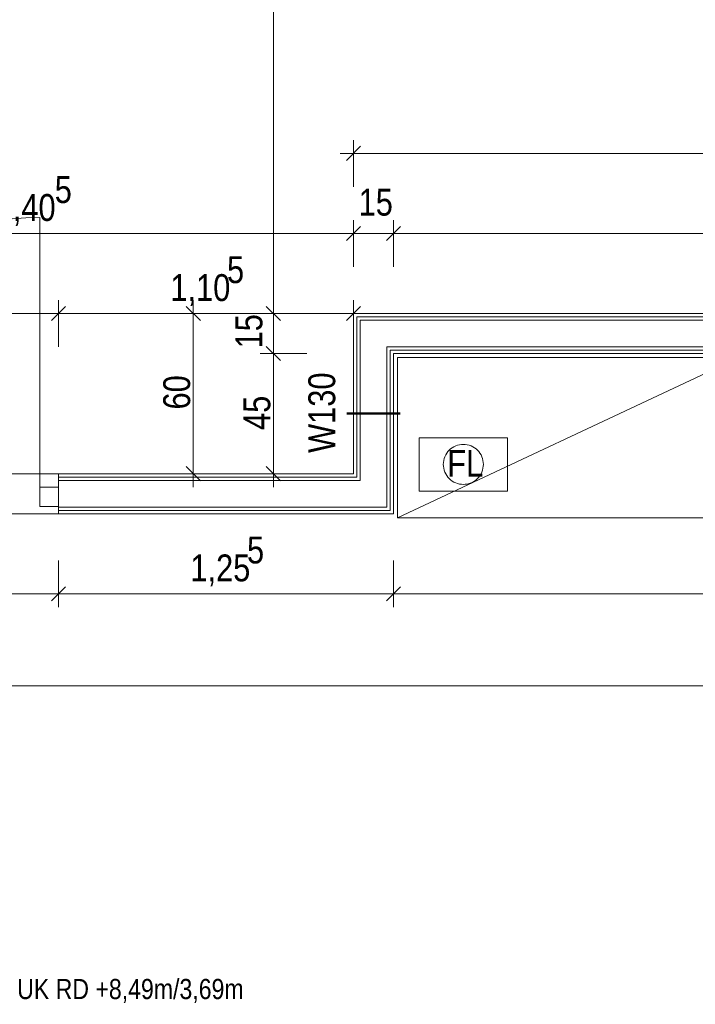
# Model space of a CAD drawing. Extents: x -620 to 3480, y 62 to 1107.
# Tile 189 of 244: x -83 to -32, y 833 to 906. Entities that reach past the tile are written whole.
import ezdxf
from ezdxf.lldxf.tags import DXFTag

# ---------------------------------------------------------------- set-up
doc = ezdxf.new("R2010")
doc.units = 0
doc.layers.get('0').update_dxf_attribs({"lineweight": 35})
for name, color, linetype, lineweight, true_color in [('00 -Bauelemente -Dämmung innen', 7, 'Continuous', 9, 0xff7fe6), ('00 -Bauelemente -Gipskarton', 7, 'Continuous', 9, 0xff7fe6), ('00_Beschriftung UZ', 3, 'Continuous', 13, 0x00ff00), ('30 -34 Innenwände- 2 nichttragend', 7, 'Continuous', 18, 0xff7fe6), ('30 -34 Innenwände- 4 Türen_Fenster', 9, 'Continuous', 15, 0x808080), ('40 -47 Nutzungspez. Anlagen- 4 Feuerlöschanlagen', 7, 'Continuous', 9, 0xff7fff), ('60- 61 allgemeine Ausstattung- 1 Möbel', 7, 'Continuous', 9, 0x00cccc), ('70 -76 Bemaßung- 2 Allgemein', 9, 'Continuous', 5, 0x808080)]:
    doc.layers.add(name, color=color, linetype=linetype, lineweight=lineweight, true_color=true_color)
doc.layers.add('70 -71 Achsen- 1 Gebäudeachsen', color=7, linetype='STRICHPUNKT2-A06G9GKV8I', lineweight=18)
doc.layers.add('70 -75 Raumstempel- 3 Wandstempel', color=7, linetype='Continuous', lineweight=50)
doc.styles.get("Standard").update_dxf_attribs({"font": 'ARIALN.TTF'})
tags = doc.linetypes.add('grob-A06G9GKW8I', pattern=[14, 3, -8, 3]).pattern_tags.tags
tags[8:9] = [DXFTag(74, 4), DXFTag(75, 0), DXFTag(340, '0'), DXFTag(46, 0.0), DXFTag(50, 0.0), DXFTag(44, 0.0), DXFTag(45, 0.0)]
tags[6:7] = [DXFTag(74, 4), DXFTag(75, 0), DXFTag(340, '0'), DXFTag(46, 0.0), DXFTag(50, 0.0), DXFTag(44, 0.0), DXFTag(45, 0.0)]
tags[4:5] = [DXFTag(74, 4), DXFTag(75, 0), DXFTag(340, '0'), DXFTag(46, 0.0), DXFTag(50, 0.0), DXFTag(44, 0.0), DXFTag(45, 0.0)]
tags = doc.linetypes.add('STRICHPUNKT2-A06G9GKV8I', pattern=[12.7, 6.35, -3.175, 0, -3.175]).pattern_tags.tags
tags[10:11] = [DXFTag(74, 4), DXFTag(75, 0), DXFTag(340, '0'), DXFTag(46, 0.0), DXFTag(50, 0.0), DXFTag(44, 0.0), DXFTag(45, 0.0)]
tags[8:9] = [DXFTag(74, 4), DXFTag(75, 0), DXFTag(340, '0'), DXFTag(46, 0.0), DXFTag(50, 0.0), DXFTag(44, 0.0), DXFTag(45, 0.0)]
tags[6:7] = [DXFTag(74, 4), DXFTag(75, 0), DXFTag(340, '0'), DXFTag(46, 0.0), DXFTag(50, 0.0), DXFTag(44, 0.0), DXFTag(45, 0.0)]
tags[4:5] = [DXFTag(74, 4), DXFTag(75, 0), DXFTag(340, '0'), DXFTag(46, 0.0), DXFTag(50, 0.0), DXFTag(44, 0.0), DXFTag(45, 0.0)]

# ---------------------------------------------------------------- blocks, each defined once
blk = doc.blocks.new('Referenz-A06G9GKX8I')
at = {"layer": '00 -Bauelemente -Dämmung innen', "color": 0, "linetype": 'Continuous', "ltscale": 0.13}
for p, q in [((0.627, 883.857), (-57.513, 883.857)), ((-57.513, 883.857), (-57.513, 871.857)), ((-55.513, 881.857), (-55.513, 869.857)), ((0.627, 881.857), (-55.513, 881.857)), ((-57.513, 871.857), (-80.113, 871.857)), ((-55.513, 869.857), (-80.113, 869.857))]:
    blk.add_line(p, q, dxfattribs=at)
at = {"layer": '00 -Bauelemente -Gipskarton', "color": 0, "linetype": 'Continuous', "ltscale": 0.13}
for p, q in [((0.627, 884.357), (-58.013, 884.357)), ((-58.013, 884.357), (-58.013, 872.357)), ((0.627, 884.107), (-57.763, 884.107)), ((-57.763, 884.107), (-57.763, 872.107)), ((-57.513, 883.857), (-57.513, 871.857)), ((0.627, 883.857), (-57.513, 883.857)), ((0.627, 881.857), (-55.513, 881.857)), ((-55.513, 881.857), (-55.513, 869.857)), ((0.627, 881.607), (-55.263, 881.607)), ((-55.263, 881.607), (-55.263, 869.607)), ((0.627, 881.357), (-55.013, 881.357)), ((-55.013, 881.357), (-55.013, 869.357)), ((-58.013, 872.357), (-80.113, 872.357)), ((-57.763, 872.107), (-80.113, 872.107)), ((-57.513, 871.857), (-80.113, 871.857)), ((-55.513, 869.857), (-80.113, 869.857)), ((-55.263, 869.607), (-80.113, 869.607)), ((-55.013, 869.357), (-80.113, 869.357))]:
    blk.add_line(p, q, dxfattribs=at)
at = {"layer": '30 -34 Innenwände- 2 nichttragend', "color": 0, "linetype": 'Continuous', "ltscale": 0.18}
for p, q in [((0.627, 884.357), (-58.013, 884.357)), ((-58.013, 884.357), (-58.013, 872.357)), ((0.627, 881.357), (-55.013, 881.357)), ((-55.013, 881.357), (-55.013, 869.357)), ((-58.013, 872.357), (-80.113, 872.357)), ((-80.113, 872.357), (-80.113, 869.607)), ((-80.113, 872.357), (-80.113, 872.107)), ((-80.113, 872.107), (-80.113, 871.857)), ((-80.113, 871.857), (-80.113, 869.857)), ((-80.113, 869.857), (-80.113, 869.607)), ((-80.113, 869.607), (-80.113, 869.357)), ((-80.113, 869.607), (-80.113, 869.357)), ((-55.013, 869.357), (-80.113, 869.357))]:
    blk.add_line(p, q, dxfattribs=at)
at = {"layer": '30 -34 Innenwände- 4 Türen_Fenster', "color": 0, "linetype": 'grob-A06G9GKW8I', "ltscale": 0.15}
for p, q in [((-81.513, 871.357), (-81.513, 891.557)), ((-80.113, 872.357), (-103.113, 872.357)), ((-80.113, 869.357), (-103.113, 869.357))]:
    blk.add_line(p, q, dxfattribs=at)
at = {"layer": '30 -34 Innenwände- 4 Türen_Fenster', "color": 0, "linetype": 'Continuous', "ltscale": 0.15}
for p, q in [((-81.513, 869.897), (-81.513, 871.357)), ((-81.513, 871.357), (-80.113, 871.357)), ((-80.113, 871.357), (-80.113, 869.897)), ((-80.113, 869.897), (-81.513, 869.897))]:
    blk.add_line(p, q, dxfattribs=at)
at = {"layer": '30 -34 Innenwände- 4 Türen_Fenster', "color": 0, "linetype": 'grob-A06G9GKW8I', "ltscale": 0.15}
blk.add_ellipse((-81.513, 871.357), major_axis=(0, 20.2), ratio=1, start_param=0, end_param=1.570796, dxfattribs=at)
at = {"layer": '40 -47 Nutzungspez. Anlagen- 4 Feuerlöschanlagen', "color": 0, "linetype": 'Continuous', "ltscale": 0.13}
for p, q in [((-53.077, 871.057), (-53.077, 875.057)), ((-53.077, 875.057), (-46.477, 875.057)), ((-46.477, 875.057), (-46.477, 871.057)), ((-50.837, 874.118), (-50.728, 874.217)), ((-50.728, 874.217), (-50.61, 874.304)), ((-50.61, 874.304), (-50.484, 874.38)), ((-50.484, 874.38), (-50.351, 874.443)), ((-50.351, 874.443), (-50.212, 874.493)), ((-50.212, 874.493), (-50.069, 874.528)), ((-50.069, 874.528), (-49.924, 874.55)), ((-49.924, 874.55), (-49.777, 874.557)), ((-49.777, 874.557), (-49.63, 874.55)), ((-49.63, 874.55), (-49.484, 874.528)), ((-49.484, 874.528), (-49.341, 874.493)), ((-49.341, 874.493), (-49.203, 874.443)), ((-49.203, 874.443), (-49.069, 874.38)), ((-49.069, 874.38), (-48.943, 874.304)), ((-48.943, 874.304), (-48.825, 874.217)), ((-48.825, 874.217), (-48.716, 874.118)), ((-51.248, 873.35), (-51.212, 873.493)), ((-51.212, 873.493), (-51.162, 873.631)), ((-51.162, 873.631), (-51.099, 873.764)), ((-51.099, 873.764), (-51.024, 873.89)), ((-51.024, 873.89), (-50.936, 874.009)), ((-50.936, 874.009), (-50.837, 874.118)), ((-48.716, 874.118), (-48.617, 874.009)), ((-48.617, 874.009), (-48.529, 873.89)), ((-48.529, 873.89), (-48.454, 873.764)), ((-48.454, 873.764), (-48.391, 873.631)), ((-48.391, 873.631), (-48.341, 873.493)), ((-48.341, 873.493), (-48.305, 873.35)), ((-51.277, 873.057), (-51.269, 873.204)), ((-51.269, 872.91), (-51.277, 873.057)), ((-51.269, 873.204), (-51.248, 873.35)), ((-51.248, 872.764), (-51.269, 872.91)), ((-51.212, 872.622), (-51.248, 872.764)), ((-48.305, 872.764), (-48.341, 872.622)), ((-48.305, 873.35), (-48.284, 873.204)), ((-48.284, 872.91), (-48.305, 872.764)), ((-48.284, 873.204), (-48.277, 873.057)), ((-48.277, 873.057), (-48.284, 872.91)), ((-51.162, 872.483), (-51.212, 872.622)), ((-51.099, 872.35), (-51.162, 872.483)), ((-51.024, 872.224), (-51.099, 872.35)), ((-50.936, 872.106), (-51.024, 872.224)), ((-50.837, 871.996), (-50.936, 872.106)), ((-50.728, 871.898), (-50.837, 871.996)), ((-48.716, 871.996), (-48.825, 871.898)), ((-48.617, 872.106), (-48.716, 871.996)), ((-48.529, 872.224), (-48.617, 872.106)), ((-48.454, 872.35), (-48.529, 872.224)), ((-48.391, 872.483), (-48.454, 872.35)), ((-48.341, 872.622), (-48.391, 872.483)), ((-50.61, 871.81), (-50.728, 871.898)), ((-50.484, 871.734), (-50.61, 871.81)), ((-50.351, 871.671), (-50.484, 871.734)), ((-50.212, 871.622), (-50.351, 871.671)), ((-50.069, 871.586), (-50.212, 871.622)), ((-49.924, 871.564), (-50.069, 871.586)), ((-49.777, 871.557), (-49.924, 871.564)), ((-49.63, 871.564), (-49.777, 871.557)), ((-49.484, 871.586), (-49.63, 871.564)), ((-49.341, 871.622), (-49.484, 871.586)), ((-49.203, 871.671), (-49.341, 871.622)), ((-49.069, 871.734), (-49.203, 871.671)), ((-48.943, 871.81), (-49.069, 871.734)), ((-48.825, 871.898), (-48.943, 871.81)), ((-46.477, 871.057), (-53.077, 871.057))]:
    blk.add_line(p, q, dxfattribs=at)
at = {"layer": '60- 61 allgemeine Ausstattung- 1 Möbel', "color": 0, "linetype": 'Continuous', "ltscale": 0.13}
for p, q in [((-54.713, 869.057), (-29.113, 881.057)), ((-54.713, 869.057), (-54.713, 881.057)), ((-54.713, 881.057), (-29.113, 881.057)), ((-29.113, 869.057), (-54.713, 869.057))]:
    blk.add_line(p, q, dxfattribs=at)
at = {"layer": '70 -71 Achsen- 1 Gebäudeachsen', "color": 0, "linetype": 'STRICHPUNKT2-A06G9GKV8I', "ltscale": 0.18}
blk.add_line((-562.014, 856.457), (85.427, 856.457), dxfattribs=at)
at = {"layer": '70 -75 Raumstempel- 3 Wandstempel', "color": 0, "linetype": 'Continuous', "ltscale": 0.5}
blk.add_line((-58.513, 876.857), (-54.513, 876.857), dxfattribs=at)
at = {"layer": '70 -76 Bemaßung- 2 Allgemein', "color": 0, "linetype": 'Continuous', "ltscale": 0.13}
for p, q in [((-64.013, 885.418), (-64.013, 985.897)), ((-58.013, 893.857), (-58.013, 897.357)), ((-59.013, 896.357), (-56.953, 896.357)), ((-0.434, 896.357), (-56.953, 896.357)), ((-58.013, 887.857), (-58.013, 891.357)), ((-58.013, 887.857), (-58.013, 891.357)), ((-55.013, 887.857), (-55.013, 891.357)), ((-55.013, 887.857), (-55.013, 891.357)), ((-59.074, 890.357), (-105.053, 890.357)), ((-59.074, 890.357), (-60.134, 890.357)), ((-57.013, 890.357), (-59.074, 890.357)), ((-57.013, 890.357), (-59.074, 890.357)), ((-55.013, 890.357), (-58.013, 890.357)), ((-56.013, 890.357), (-53.953, 890.357)), ((-56.013, 890.357), (-53.953, 890.357)), ((-0.434, 890.357), (-53.953, 890.357)), ((-53.953, 890.357), (-52.892, 890.357)), ((-80.113, 881.857), (-80.113, 885.357)), ((-80.113, 881.857), (-80.113, 885.357)), ((-70.013, 885.357), (-70.013, 883.297)), ((-64.013, 883.357), (-64.013, 885.418)), ((-64.013, 885.357), (-64.013, 883.297)), ((-58.013, 881.857), (-58.013, 885.357)), ((-81.174, 884.357), (-102.053, 884.357)), ((-79.113, 884.357), (-81.174, 884.357)), ((-81.113, 884.357), (-79.053, 884.357)), ((-59.074, 884.357), (-79.053, 884.357)), ((-67.513, 884.357), (-71.013, 884.357)), ((-61.513, 884.357), (-65.013, 884.357)), ((-61.513, 884.357), (-65.013, 884.357)), ((-57.013, 884.357), (-59.074, 884.357)), ((-70.013, 873.418), (-70.013, 883.297)), ((-64.013, 882.418), (-64.013, 883.297)), ((-64.013, 880.357), (-64.013, 882.418)), ((-64.013, 882.357), (-64.013, 880.297)), ((-61.513, 881.357), (-65.013, 881.357)), ((-61.513, 881.357), (-65.013, 881.357)), ((-64.013, 873.418), (-64.013, 880.297)), ((-70.013, 871.357), (-70.013, 873.418)), ((-64.013, 871.357), (-64.013, 873.418)), ((-67.513, 872.357), (-71.013, 872.357)), ((-61.513, 872.357), (-65.013, 872.357)), ((-80.113, 865.857), (-80.113, 862.357)), ((-80.113, 865.857), (-80.113, 862.357)), ((-55.013, 865.857), (-55.013, 862.357)), ((-55.013, 865.857), (-55.013, 862.357)), ((-81.174, 863.357), (-102.053, 863.357)), ((-79.113, 863.357), (-81.174, 863.357)), ((-81.113, 863.357), (-79.053, 863.357)), ((-56.074, 863.357), (-79.053, 863.357)), ((-54.013, 863.357), (-56.074, 863.357)), ((-56.013, 863.357), (-53.953, 863.357)), ((-0.434, 863.357), (-53.953, 863.357))]:
    blk.add_line(p, q, dxfattribs=at)
at = {"layer": '70 -76 Bemaßung- 2 Allgemein', "color": 0, "linetype": 'Continuous', "lineweight": 20, "ltscale": 0.2}
for p, q in [((-58.544, 895.827), (-57.483, 896.888)), ((-57.483, 890.888), (-58.544, 889.827)), ((-57.483, 890.888), (-58.544, 889.827)), ((-55.544, 889.827), (-54.483, 890.888)), ((-55.544, 889.827), (-54.483, 890.888)), ((-79.583, 884.888), (-80.644, 883.827)), ((-80.644, 883.827), (-79.583, 884.888)), ((-70.544, 884.888), (-69.483, 883.827)), ((-64.544, 884.888), (-63.483, 883.827)), ((-63.483, 883.827), (-64.544, 884.888)), ((-57.483, 884.888), (-58.544, 883.827)), ((-63.483, 880.827), (-64.544, 881.888)), ((-64.544, 881.888), (-63.483, 880.827)), ((-69.483, 871.827), (-70.544, 872.888)), ((-63.483, 871.827), (-64.544, 872.888)), ((-79.583, 863.888), (-80.644, 862.827)), ((-80.644, 862.827), (-79.583, 863.888)), ((-55.544, 862.827), (-54.483, 863.888)), ((-54.483, 863.888), (-55.544, 862.827))]:
    blk.add_line(p, q, dxfattribs=at)
at = {"layer": '00_Beschriftung UZ', "color": 0, "linetype": 'ByBlock', "lineweight": 5, "ltscale": 0.13, "insert": (-83.212, 834.507), "char_height": 1.51033, "attachment_point": 1}
blk.add_mtext('{\\fArial Narrow;UK RD +8,49m/3,69m}', dxfattribs=at)
at = {"layer": '40 -47 Nutzungspez. Anlagen- 4 Feuerlöschanlagen', "color": 0, "linetype": 'Continuous', "ltscale": 0.13, "insert": (-50.981, 874.14), "char_height": 2.01377, "attachment_point": 1}
blk.add_mtext('{\\fArial Narrow;FL}', dxfattribs=at)
at = {"layer": '70 -75 Raumstempel- 3 Wandstempel', "color": 0, "linetype": 'Continuous', "ltscale": 0.5, "insert": (-61.392, 873.915), "char_height": 2.01377, "attachment_point": 1, "rotation": 90}
blk.add_mtext('{\\fArial Narrow;W130}', dxfattribs=at)
at = {"layer": '70 -76 Bemaßung- 2 Allgemein', "color": 0, "linetype": 'Continuous', "ltscale": 0.13, "char_height": 2.01377, "attachment_point": 1}
for s, insert in [('{\\fArial Narrow;5}', (-80.397, 894.65)), ('{\\fArial Narrow;2,40}', (-84.823, 893.307)), ('{\\fArial Narrow;15}', (-57.625, 893.708)), ('{\\fArial Narrow;5}', (-67.488, 888.65)), ('{\\fArial Narrow;1,10}', (-71.732, 887.307)), ('{\\fArial Narrow;5}', (-65.988, 867.65)), ('{\\fArial Narrow;1,25}', (-70.232, 866.307))]:
    blk.add_mtext(s, dxfattribs=dict(at, insert=insert))
at = {"layer": '70 -76 Bemaßung- 2 Allgemein', "color": 0, "linetype": 'Continuous', "ltscale": 0.13, "char_height": 2.01377, "attachment_point": 1, "rotation": 90}
for s, insert in [('{\\fArial Narrow;15}', (-66.855, 881.745)), ('{\\fArial Narrow;60}', (-72.264, 877.169)), ('{\\fArial Narrow;45}', (-66.26, 875.635))]:
    blk.add_mtext(s, dxfattribs=dict(at, insert=insert))

msp = doc.modelspace()

# ---------------------------------------------------------------- block references
at = {"color": 8, "lineweight": 25, "ltscale": 0.25, "true_color": 0x808080}
msp.add_blockref('Referenz-A06G9GKX8I', (0, 0), dxfattribs=at)

doc.saveas('drawing.dxf')
